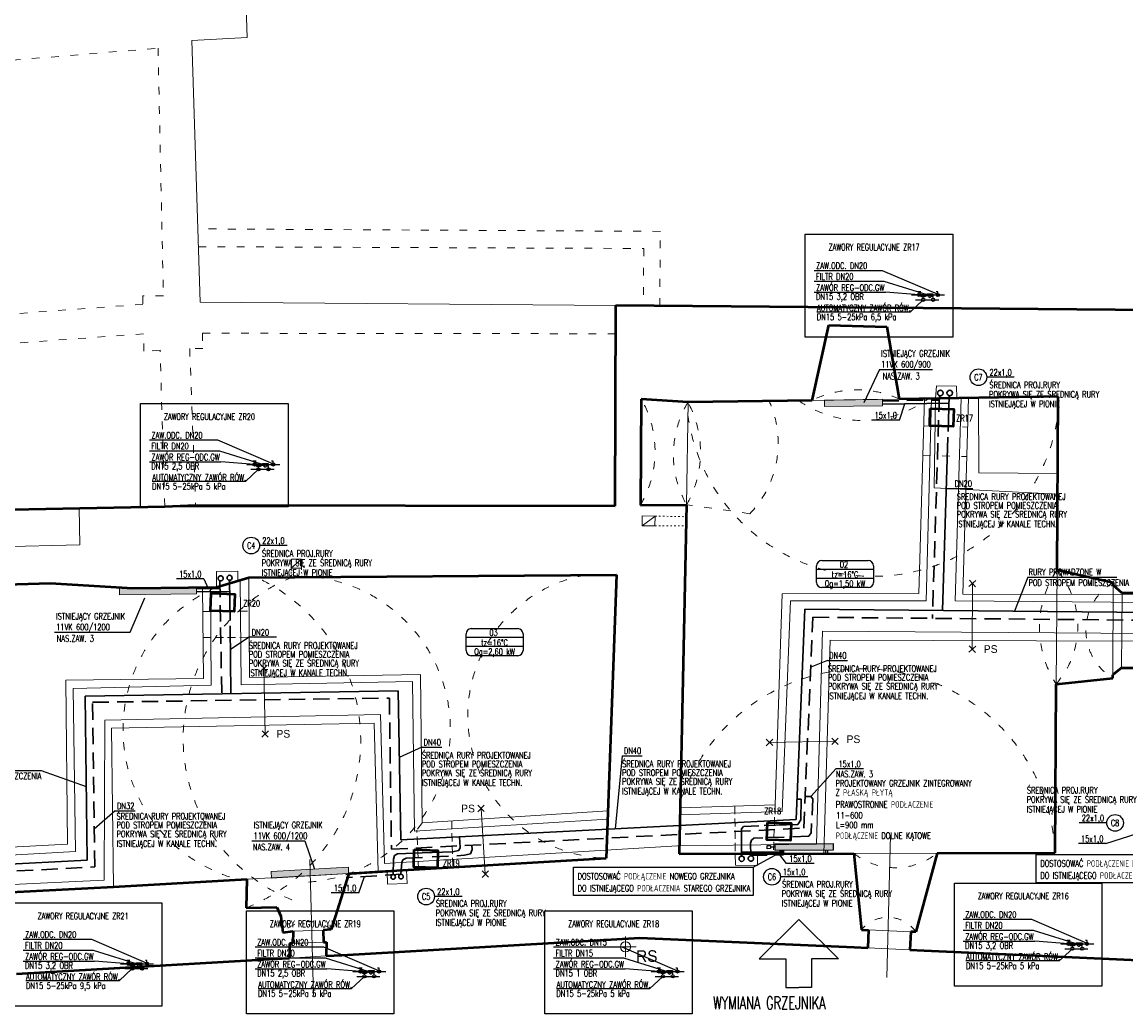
# Model space of a CAD drawing. Header units: millimetres. Extents: x -127811 to -59050, y -244477 to -114521.
# Tile 3 of 30: x -63372 to -61657, y -134073 to -132532. Entities that reach past the tile are written whole.
import ezdxf
from ezdxf.enums import TextEntityAlignment as Align

# ---------------------------------------------------------------- set-up
doc = ezdxf.new("R2010")
doc.units = ezdxf.units.MM
doc.header["$MEASUREMENT"] = 0
for name, pattern in [('ACAD_ISO02W100', [15, 12, -3]), ('KRESKOWA', [19.05, 12.7, -6.35]), ('XREF$0$ACAD_ISO03W100', [30, 12, -18]), ('XREF$0$KRESKOWA', [19.05, 12.7, -6.35])]:
    doc.linetypes.add(name, pattern=pattern)
for name, color, linetype, lineweight in [('grzejniki', 142, 'Continuous', 0), ('XREF$0$arch C', 8, 'Continuous', 13), ('XREF$0$arch kanaly co', 8, 'Continuous', 13), ('XREF$0$arch N', 8, 'XREF$0$ACAD_ISO03W100', 13), ('XREF$0$arch P', 8, 'Continuous', 50), ('XREF$0$opis', 8, 'Continuous', 0)]:
    doc.layers.add(name, color=color, linetype=linetype, lineweight=lineweight)
for name, color, linetype in [('TM_co ewen. zasilanie', 172, 'Continuous'), ('TM_co ewent powrot', 172, 'ACAD_ISO02W100'), ('TM_co odbiorniki', 7, 'Continuous'), ('TM_co odnosniki', 1, 'Continuous'), ('TM_co opis', 2, 'Continuous'), ('TM_co powrot', 240, 'ACAD_ISO02W100'), ('TM_co urzadzenia', 7, 'Continuous'), ('TM_co zasilanie', 240, 'Continuous'), ('TM_odnosniki', 1, 'Continuous'), ('TM_opis', 2, 'Continuous'), ('XREF', 8, 'Continuous')]:
    doc.layers.add(name, color=color, linetype=linetype)
doc.styles.add('TM', font='romans.shx', dxfattribs={"width": 0.65})
doc.styles.add('XREF$0$Standard', font='txt')

# ---------------------------------------------------------------- blocks, each defined once
blk = doc.blocks.new('XREF')
at = {"layer": 'XREF$0$arch C'}
for p, q in [((-63022.3, -132556.1), (-63027.5, -132425.1)), ((-63108.5, -132560.9), (-63022.3, -132556.1)), ((-63095.7, -132967.5), (-63108.5, -132560.9)), ((-62449.7, -132972.8), (-63095.7, -132967.5)), ((-61952.4, -133117), (-61951.3, -133097.3)), ((-61951.3, -133097.3), (-61919.8, -133098.1)), ((-61919.8, -133098.1), (-61919.5, -133116.5)), ((-62339.5, -133282.2), (-62337.3, -133123)), ((-62144.4, -133120), (-62009.3, -133117.9)), ((-63282.5, -133344.6), (-63283.8, -133287.3)), ((-62408.4, -133314.9), (-62408.4, -133299.3)), ((-62408.4, -133299.3), (-62388.4, -133299.8)), ((-62388.4, -133299.8), (-62408.4, -133314.9)), ((-62388.7, -133314.9), (-62388.4, -133299.8)), ((-62388.7, -133314.9), (-62408.4, -133314.9)), ((-63443.7, -133348.3), (-63282.5, -133344.6)), ((-62953.9, -133380.6), (-62953.8, -133366.6)), ((-62953.9, -133380.6), (-62937.9, -133366.8)), ((-62953.8, -133366.6), (-62937.9, -133366.8)), ((-62937.9, -133366.8), (-62937.8, -133380.7)), ((-63070, -133410.3), (-63069.9, -133386.1)), ((-63069.9, -133386.1), (-63037.1, -133385.6)), ((-63037.1, -133385.6), (-63037.1, -133400.3)), ((-62937.8, -133380.7), (-62953.9, -133380.6)), ((-61765.1, -133560.8), (-61763.8, -133383.3)), ((-61677, -133551.6), (-61676.5, -133403)), ((-61662.5, -133419.8), (-61663.7, -133535.8)), ((-62022.4, -133795.8), (-62028.5, -134016.7)), ((-62263.8, -133824.5), (-62263.3, -133842.4)), ((-62229.2, -133842.9), (-62229.3, -133824.4)), ((-62079.5, -133823.9), (-61949.9, -133823.5)), ((-62925.2, -133833.6), (-62919.1, -134044.6)), ((-62773.7, -133870.5), (-62774.9, -133849.8)), ((-62263.3, -133842.4), (-62229.2, -133842.9)), ((-63023.1, -133864), (-62864.5, -133855)), ((-62805, -133851.6), (-62804.2, -133871.7)), ((-62804.2, -133871.7), (-62773.7, -133870.5)), ((-62951.1, -133944.6), (-62904.4, -133943.3)), ((-61991.1, -133945.7), (-62056.8, -133942.9)), ((-62951.5, -133963.8), (-62903.8, -133962)), ((-62450.5, -133969.2), (-62418.1, -133969.2)), ((-62434.3, -133953), (-62434.3, -133985.3)), ((-62956.4, -133986.6), (-62899.8, -133983.3)), ((-62434.3, -133972.6), (-62434.3, -133985.3)), ((-62058, -133970.9), (-61992.3, -133973.8))]:
    blk.add_line(p, q, dxfattribs=at)
blk.add_circle((-62434.3, -133969.2), 7.94, dxfattribs=at)
at = {"layer": 'XREF$0$arch kanaly co'}
for p, q in [((-61978.5, -133419.9), (-61969.6, -133117.3)), ((-61958.8, -133117.1), (-61967.4, -133431.3)), ((-61952.4, -133117), (-61954.5, -133255.8)), ((-61912.7, -133116.4), (-61922.1, -133431.5)), ((-61910, -133421.2), (-61901.3, -133116.2)), ((-61885.6, -133116), (-61885.1, -133232.7)), ((-61885.1, -133232.7), (-61762.8, -133233.5)), ((-61954.5, -133255.8), (-61763, -133265.7)), ((-63031.7, -133561.9), (-63033.1, -133399)), ((-63020.1, -133395.1), (-63019, -133550.8)), ((-61900.6, -133409.2), (-61890.1, -133399.8)), ((-61900, -133399.2), (-61890.6, -133409.7)), ((-63090.5, -133552.1), (-63092.1, -133410.6)), ((-63079.5, -133410.4), (-63078.6, -133562.6)), ((-62202, -133748.7), (-62190.8, -133420.6)), ((-62190.8, -133420.6), (-61978.5, -133419.9)), ((-61895.3, -133404.5), (-61895.5, -133506.7)), ((-62177.9, -133431.3), (-62191, -133759)), ((-61967.4, -133431.3), (-62177.9, -133431.3)), ((-61922.1, -133431.5), (-61569.9, -133434.8)), ((-61555.9, -133421.7), (-61910, -133421.2)), ((-62128.3, -133478.8), (-62137.7, -133809.4)), ((-61623.6, -133482.4), (-62128.3, -133478.8)), ((-62116.1, -133492.6), (-62126.3, -133824.1)), ((-61635.7, -133494), (-62116.1, -133492.6)), ((-61900.7, -133511.4), (-61890.2, -133502)), ((-61900.2, -133501.5), (-61890.7, -133512)), ((-63001.5, -133541.1), (-62991.2, -133531.4)), ((-63001.2, -133531.1), (-62991.5, -133541.4)), ((-62996.4, -133536.2), (-62994.5, -133638.5)), ((-63304.5, -133555), (-63090.5, -133552.1)), ((-63301.9, -133809.8), (-63304.5, -133555)), ((-62765.6, -133557), (-63031.7, -133561.9)), ((-63019, -133550.8), (-62753, -133545.9)), ((-62762.3, -133789.2), (-62765.6, -133557)), ((-62753, -133545.9), (-62750.3, -133776.7)), ((-63078.6, -133562.6), (-63292.7, -133567.9)), ((-63292.7, -133567.9), (-63289.1, -133821.1)), ((-62815.2, -133608.2), (-63243.7, -133616.8)), ((-62809.1, -133839.5), (-62815.2, -133608.2)), ((-63243.7, -133616.8), (-63244.7, -133865.5)), ((-62825, -133621.7), (-63233.2, -133629.5)), ((-62818.7, -133852.4), (-62825, -133621.7)), ((-63233.2, -133629.5), (-63230.1, -133875.7)), ((-62999.6, -133643.3), (-62989.3, -133633.6)), ((-62999.3, -133633.3), (-62989.6, -133643.6)), ((-62215.7, -133646.6), (-62205.6, -133656.5)), ((-62215.6, -133656.6), (-62205.7, -133646.5)), ((-62210.7, -133651.6), (-62108.7, -133649.8)), ((-62113.8, -133644.9), (-62103.7, -133654.8)), ((-62113.7, -133654.9), (-62103.8, -133644.8)), ((-62750.3, -133776.7), (-62461.9, -133757.8)), ((-62664, -133749.2), (-62653.9, -133759)), ((-62663.9, -133759.2), (-62654, -133749)), ((-62659, -133754.1), (-62652.3, -133856.1)), ((-62191, -133759), (-62351.2, -133764)), ((-62349.6, -133753), (-62202, -133748.7)), ((-62462.4, -133770.9), (-62762.3, -133789.2)), ((-63763.8, -133833), (-63301.9, -133809.8)), ((-62353.7, -133812.1), (-62809.1, -133839.5)), ((-62137.7, -133809.4), (-62353.7, -133812.1)), ((-63289.1, -133821.1), (-63774.9, -133848)), ((-63244.7, -133865.5), (-63823.1, -133892.8)), ((-62657.3, -133851.2), (-62647.2, -133861.1)), ((-62657.2, -133861.2), (-62647.3, -133851.1))]:
    blk.add_line(p, q, dxfattribs=at)
at = {"layer": 'XREF$0$arch kanaly co', "linetype": 'XREF$0$ACAD_ISO03W100'}
for p, q in [((-61970.8, -133159.5), (-61902.5, -133161.4)), ((-61972.2, -133205.4), (-61903.9, -133207.4))]:
    blk.add_line(p, q, dxfattribs=at)
at = {"layer": 'XREF$0$arch kanaly co', "linetype": 'XREF$0$KRESKOWA'}
for p, q in [((-63091.7, -133448), (-63019.7, -133447.5)), ((-63091.2, -133488.7), (-63019.4, -133488.1)), ((-62264.5, -133750.5), (-62263.7, -133824.5)), ((-62202, -133748.7), (-62204.6, -133824.3)), ((-62704.6, -133773.7), (-62702.7, -133845.6)), ((-62756, -133848.7), (-62758.8, -133787.8))]:
    blk.add_line(p, q, dxfattribs=at)
at = {"layer": 'XREF$0$arch N', "linetype": 'XREF$0$ACAD_ISO03W100'}
for p, q in [((-63506.5, -132601.2), (-63161, -132572.8)), ((-63161, -132572.8), (-63152.7, -132957.8)), ((-62380.3, -132857.4), (-63099.3, -132853.5)), ((-62381.3, -132973.4), (-62380.3, -132857.4)), ((-63098.4, -132881.2), (-62406, -132884)), ((-62406, -132884), (-62406.8, -132973.2)), ((-63152.7, -132957.8), (-63184.5, -132957.8)), ((-63184.5, -132957.8), (-63184.5, -132970.8)), ((-63184.5, -132970.8), (-63501.2, -132993.9)), ((-63183.5, -133016.6), (-63498.9, -133039.4)), ((-63182.8, -133043.4), (-63183.5, -133016.6)), ((-62449.8, -133016.5), (-63092.1, -133015.7)), ((-63092.1, -133015.7), (-63091.2, -133039.6)), ((-63157.9, -133042.2), (-63182.8, -133043.4)), ((-63150.3, -133284.7), (-63157.9, -133042.2)), ((-63091.2, -133039.6), (-63111.8, -133039.6)), ((-63111.8, -133039.6), (-63102.5, -133282.6)), ((-62241.1, -133296.1), (-62339.5, -133282.2)), ((-62750.3, -133776.7), (-62758.8, -133787.8))]:
    blk.add_line(p, q, dxfattribs=at)
at = {"layer": 'XREF$0$arch N', "linetype": 'XREF$0$ACAD_ISO03W100', "ltscale": 0.2}
for p, q in [((-62388.4, -133299.8), (-62339.9, -133300.8)), ((-62388.7, -133314.9), (-62340.2, -133314.9)), ((-62953.9, -133380.6), (-62954, -133394.6)), ((-62937.8, -133380.7), (-62937.7, -133394.5))]:
    blk.add_line(p, q, dxfattribs=at)
at = {"layer": 'XREF$0$arch N', "linetype": 'XREF$0$ACAD_ISO03W100'}
for centre, radius, start, end in [((-62074.7, -133259.9), 156.3, 65.279, 116.4851), ((-62553.7, -133199.2), 165.2, 329.5648, 29.4467), ((-62202.4, -133204.4), 157.6, 148.8964, 209.5679), ((-62482.3, -133200.6), 164.5, 330.2793, 28.185), ((-62355.9, -133186.3), 158.8, 316.2617, 24.2581), ((-62066.7, -132978.3), 173, 235.164, 306.6002), ((-62050, -133103.1), 290.3, 187.8507, 352.4618), ((-61629.4, -133473), 161.6, 146.288, 212.9019), ((-61867.2, -133471.3), 135.7, 318.7606, 40.4293), ((-62851.5, -133645.6), 270.4, 111.8372, 249.9172), ((-63124.9, -133648.3), 278.9, 291.2501, 65.2609), ((-62944.8, -133631.1), 238.1, 274.2374, 83.8848), ((-62457.7, -133609.8), 221.8, 100.0914, 268.184), ((-61632.4, -133477.4), 86.5, 120.6221, 239.0245), ((-62974.4, -133631.6), 241, 113.3823, 255.2665), ((-62065, -133835.6), 298.3, 2.4382, 162.5091), ((-62015, -133742.2), 104.1, 231.7039, 308.6722), ((-62926.9, -133985.8), 55.9, 51.1144, 135.6446), ((-62026.7, -133976.6), 53.3, 35.0046, 140.2101)]:
    blk.add_arc(centre, radius, start, end, dxfattribs=at)
at = {"layer": 'XREF$0$arch P'}
for p, q in [((-62450.3, -133283.8), (-62449.7, -132972.8)), ((-61309.5, -132982.2), (-62449.7, -132972.8)), ((-62144.4, -133120), (-62118.3, -133003.3)), ((-62118.3, -133003.3), (-62028.3, -133005.5)), ((-62028.3, -133005.5), (-62009.3, -133117.9)), ((-62409.9, -133118), (-62411.3, -133282.9)), ((-62337.3, -133123), (-62409.9, -133118)), ((-62144.4, -133120), (-62337.3, -133123)), ((-61761.9, -133114.1), (-62009.3, -133117.9)), ((-61763.8, -133383.3), (-61761.9, -133114.1)), ((-63150.3, -133284.7), (-63102.5, -133282.6)), ((-63102.5, -133282.6), (-62450.3, -133283.8)), ((-62411.3, -133282.9), (-62339.5, -133282.2)), ((-62339.5, -133282.2), (-62351.1, -133824.8)), ((-63564.4, -133293), (-63150.3, -133284.7)), ((-61763.8, -133383.3), (-61676.5, -133403)), ((-63070, -133410.3), (-63020.1, -133395.1)), ((-63020.1, -133395.1), (-62448.2, -133391)), ((-62448.2, -133391), (-62464.7, -133831.5)), ((-61676.5, -133403), (-61676.5, -133406.9)), ((-63416.9, -133406.6), (-63328.6, -133404.3)), ((-63328.6, -133404.3), (-63200.2, -133411.8)), ((-63200.2, -133411.8), (-63070, -133410.3)), ((-61662.5, -133419.8), (-61676.5, -133406.9)), ((-61636.2, -133419.6), (-61662.5, -133419.8)), ((-61663.7, -133535.8), (-61676.9, -133546.5)), ((-61663.7, -133535.8), (-61635.4, -133535.6)), ((-61765.1, -133560.8), (-61677, -133551.6)), ((-61677, -133551.6), (-61676.9, -133546.5)), ((-61766.9, -133822.9), (-61765.1, -133560.8)), ((-62816.2, -133852.3), (-62464.7, -133831.5)), ((-62351.1, -133824.8), (-62079.5, -133823.9)), ((-62079.5, -133823.9), (-62067.6, -133942.5)), ((-61949.9, -133823.5), (-61983, -133946)), ((-61949.9, -133823.5), (-61766.9, -133822.9)), ((-63230.1, -133875.7), (-63023.1, -133864)), ((-63023.1, -133864), (-63023.8, -133908.3)), ((-62864.5, -133855), (-62891.8, -133942.3)), ((-62864.5, -133855), (-62816.2, -133852.3)), ((-63390, -133884.4), (-63230.1, -133875.7)), ((-63023.8, -133908.3), (-62976.1, -133907.3)), ((-62976.1, -133907.3), (-62970.3, -133921.5)), ((-62970.3, -133921.5), (-62966.9, -133946.7)), ((-62966.9, -133946.7), (-62951.1, -133944.6)), ((-62951.1, -133944.6), (-62951.5, -133963.8)), ((-62891.8, -133942.3), (-62904.4, -133943.3)), ((-62904.4, -133943.3), (-62903.8, -133961.7)), ((-62067.6, -133942.5), (-62056.8, -133943)), ((-62056.8, -133942.9), (-62058, -133970.9)), ((-61991.1, -133945.7), (-61992.3, -133973.8)), ((-61983, -133946), (-61991.1, -133945.7)), ((-62951.5, -133963.8), (-62956.7, -133963.9)), ((-62956.7, -133963.9), (-62956.4, -133986.6)), ((-62903.8, -133961.7), (-62899.3, -133961.7)), ((-62899.3, -133961.7), (-62899.8, -133983.3)), ((-62875.3, -133981.9), (-62412, -133955.1)), ((-62412, -133955.1), (-62078.9, -133969.9)), ((-62078.9, -133969.9), (-62058, -133970.9)), ((-62979.3, -133987.9), (-62956.4, -133986.6)), ((-62899.8, -133983.3), (-62875.3, -133981.9)), ((-61992.3, -133973.8), (-61970.3, -133974.8)), ((-61970.3, -133974.8), (-60660.1, -134033.1)), ((-63381.2, -134011.1), (-62979.3, -133987.9))]:
    blk.add_line(p, q, dxfattribs=at)
at = {"layer": 'XREF$0$arch kanaly co', "char_height": 12, "attachment_point": 5, "style": 'XREF$0$Standard'}
for insert in [(-61866.9, -133506.5), (-62966.2, -133638.2), (-62080.2, -133646.6), (-62679.2, -133754.3)]:
    blk.add_mtext_dynamic_manual_height_columns('PS', width=71.788, gutter_width=12.5, heights=[0], dxfattribs=dict(at, insert=insert))
at = {"layer": 'XREF$0$opis', "insert": (-62401.4, -133983.6), "char_height": 18, "attachment_point": 5, "style": 'XREF$0$Standard'}
blk.add_mtext_dynamic_manual_height_columns('RS', width=71.788, gutter_width=12.5, heights=[0], dxfattribs=at)
blk = doc.blocks.new('A$C32620657')
at = {"layer": 'TM_odnosniki'}
for p, q in [((-12840.7, 45310.9), (-12840.7, 45363)), ((-12824.7, 45379), (-12679.7, 45379)), ((-12663.7, 45363), (-12663.7, 45310.9)), ((-12663.7, 45351), (-12840.7, 45351)), ((-12663.7, 45323), (-12840.7, 45323)), ((-12663.7, 45323), (-12840.7, 45323)), ((-12663.7, 45323), (-12840.7, 45323)), ((-12679.7, 45294.9), (-12824.7, 45294.9))]:
    blk.add_line(p, q, dxfattribs=at)
for centre, start, end in [((-12824.7, 45363), 90, 180), ((-12679.7, 45363), 360, 90), ((-12824.7, 45310.9), 180, 270), ((-12679.7, 45310.9), 270, 360)]:
    blk.add_arc(centre, 16, start, end, dxfattribs=at)
blk = doc.blocks.new('wymiana')
at = {"layer": 'TM_co odnosniki', "color": 160}
for points in [[(61.7, 105.8), (0, 44.7), (41.8, 44.7), (41.8, 0), (61.7, 0)], [(61.7, 105.8), (123.5, 44.7), (81.7, 44.7), (81.7, 0), (61.7, 0)]]:
    blk.add_lwpolyline(points, dxfattribs=at)

msp = doc.modelspace()

# ---------------------------------------------------------------- hatches: boundary and pattern name
at = {"layer": 'grzejniki'}
h = msp.add_hatch(color=256, dxfattribs=at)
h.dxf.hatch_style = 1
h.paths.add_polyline_path([(-62125.2, -133119.7), (-62035.2, -133118.3), (-62035, -133128.3), (-62125, -133129.7)])
h = msp.add_hatch(color=256, dxfattribs=at)
h.dxf.hatch_style = 1
h.paths.add_polyline_path([(-62125.2, -133119.7), (-62035.2, -133118.3), (-62035, -133128.3), (-62125, -133129.7)])
h = msp.add_hatch(color=256, dxfattribs=at)
h.dxf.hatch_style = 1
h.paths.add_polyline_path([(-63221.1, -133412), (-63101.2, -133410.7), (-63101, -133420.7), (-63221, -133422)])
h = msp.add_hatch(color=256, dxfattribs=at)
h.dxf.hatch_style = 1
h.paths.add_polyline_path([(-63221.1, -133412), (-63101.2, -133410.7), (-63101, -133420.7), (-63221, -133422)])
h = msp.add_hatch(color=256, dxfattribs=at)
h.dxf.hatch_style = 1
h.paths.add_polyline_path([(-62985, -133852.2), (-62865.2, -133845.4), (-62864.7, -133855.4), (-62984.5, -133862.2)])
h = msp.add_hatch(color=256, dxfattribs=at)
h.dxf.hatch_style = 1
h.paths.add_polyline_path([(-62985, -133852.2), (-62865.2, -133845.4), (-62864.7, -133855.4), (-62984.5, -133862.2)])
at = {"layer": 'TM_co urzadzenia'}
for points in [[(-62151.8, -133819.1), (-62201.8, -133819.3), (-62201.8, -133808.9), (-62151.8, -133808.7)], [(-62111.8, -133819), (-62161.8, -133819.2), (-62161.8, -133808.8), (-62111.8, -133808.6)], [(-62111.8, -133819), (-62161.8, -133819.2), (-62161.8, -133808.8), (-62111.8, -133808.6)]]:
    msp.add_hatch(color=256, dxfattribs=at).paths.add_polyline_path(points)

# ---------------------------------------------------------------- linework, layer by layer
at = {"layer": 'grzejniki'}
for points in [[(-62125.2, -133119.7), (-62035.2, -133118.3), (-62035, -133128.3), (-62125, -133129.7)], [(-62125.2, -133119.7), (-62035.2, -133118.3), (-62035, -133128.3), (-62125, -133129.7)], [(-63221.1, -133412), (-63101.2, -133410.7), (-63101, -133420.7), (-63221, -133422)], [(-63221.1, -133412), (-63101.2, -133410.7), (-63101, -133420.7), (-63221, -133422)], [(-62985, -133852.2), (-62865.2, -133845.4), (-62864.7, -133855.4), (-62984.5, -133862.2)], [(-62985, -133852.2), (-62865.2, -133845.4), (-62864.7, -133855.4), (-62984.5, -133862.2)]]:
    msp.add_lwpolyline(points, close=True, dxfattribs=at)
at = {"layer": 'TM_co ewen. zasilanie', "lineweight": 30, "ltscale": 3}
for centre, radius in [((-61930.5, -133108.5), 4.28), ((-63049.7, -133395.7), 3.88), ((-62253.9, -133832.3), 4.14), ((-62795.6, -133860.5), 3.55)]:
    msp.add_circle(centre, radius, dxfattribs=at)
at = {"layer": 'TM_co ewent powrot', "lineweight": 30, "ltscale": 3}
for centre, radius in [((-61945.1, -133108.6), 4.28), ((-63063.6, -133396.6), 3.88), ((-62239.5, -133831.9), 4.14), ((-62239.5, -133831.9), 4.14), ((-62783.4, -133860), 3.55)]:
    msp.add_circle(centre, radius, dxfattribs=at)
at = {"layer": 'TM_co odbiorniki', "ltscale": 10}
for points in [[(-61948.9, -132951.2), (-61951.4, -132951.2)], [(-61948.9, -132953.7), (-61948.9, -132951.2)], [(-61956.4, -132958.7), (-61958.9, -132958.7)], [(-61956.4, -132961.2), (-61956.4, -132958.7)], [(-62981.9, -133214.6), (-62984.4, -133214.6)], [(-62981.9, -133217.1), (-62981.9, -133214.6)], [(-62989.4, -133222.1), (-62991.9, -133222.1)], [(-62989.4, -133224.6), (-62989.4, -133222.1)], [(-61724.6, -133967), (-61727.1, -133967)], [(-61724.6, -133969.5), (-61724.6, -133967)], [(-61717.1, -133959.5), (-61719.6, -133959.5)], [(-61717.1, -133962), (-61717.1, -133959.5)], [(-63185.7, -133998), (-63188.2, -133998)], [(-63185.7, -134000.5), (-63185.7, -133998)], [(-63178.2, -133990.5), (-63180.7, -133990.5)], [(-63178.2, -133993), (-63178.2, -133990.5)], [(-62817.4, -134002.5), (-62819.9, -134002.5)], [(-62817.4, -134005), (-62817.4, -134002.5)], [(-62353.6, -134002.5), (-62356.1, -134002.5)], [(-62353.6, -134005), (-62353.6, -134002.5)], [(-62824.9, -134010), (-62827.4, -134010)], [(-62824.9, -134012.5), (-62824.9, -134010)], [(-62361.1, -134010), (-62363.6, -134010)], [(-62361.1, -134012.5), (-62361.1, -134010)]]:
    msp.add_lwpolyline(points, dxfattribs=at)
for centre in [(-61948.9, -132956.2), (-61956.4, -132963.7), (-62989.4, -133227.1), (-62981.9, -133219.6), (-61724.6, -133972), (-61717.1, -133964.5), (-63185.7, -134003), (-63178.2, -133995.5), (-62824.9, -134015), (-62817.4, -134007.5), (-62361.1, -134015), (-62353.6, -134007.5)]:
    msp.add_ellipse(centre, major_axis=(2.5, 0), ratio=1, dxfattribs=at)
at = {"layer": 'TM_co odnosniki'}
for p, q in [((-62141.4, -132918), (-62035.3, -132918)), ((-62035.3, -132918), (-61946.4, -132956.2)), ((-62141.4, -132934.8), (-62032.7, -132934.8)), ((-62032.7, -132934.8), (-61959.6, -132957.7)), ((-62141.4, -132952), (-62030.3, -132952)), ((-61978, -132956.2), (-62030.3, -132952)), ((-61962.7, -132956.2), (-61989.8, -132956.2)), ((-61992.2, -132982.8), (-61971.7, -132963.7)), ((-61992.2, -132982.8), (-62137.2, -132982.8)), ((-62039.8, -133071.8), (-62063.8, -133123.7)), ((-62039.8, -133071.8), (-61957.4, -133071.8)), ((-61830.2, -133084.1), (-61873, -133084.1)), ((-62008.7, -133150.6), (-62000.4, -133125.3)), ((-62008.7, -133150.6), (-62051.5, -133150.6)), ((-63174.4, -133181.4), (-63068.3, -133181.4)), ((-63068.3, -133181.4), (-62979.4, -133219.6)), ((-63174.4, -133198.2), (-63065.7, -133198.2)), ((-63065.7, -133198.2), (-62992.6, -133221.1)), ((-63174.4, -133215.4), (-63063.3, -133215.4)), ((-63011, -133219.6), (-63063.3, -133215.4)), ((-63025.2, -133246.2), (-63004.7, -133227.1)), ((-62995.7, -133219.6), (-63022.8, -133219.6)), ((-63025.2, -133246.2), (-63170.2, -133246.2)), ((-61935.7, -133256.7), (-61894.6, -133257.1, -10.1)), ((-62960.3, -133345.6), (-63003.1, -133345.6)), ((-63089.6, -133397.5), (-63132.4, -133397.5)), ((-63089.6, -133397.5), (-63082.9, -133412.4)), ((-61808.9, -133394.6), (-61829.8, -133447.7)), ((-61808.9, -133394.6), (-61670.9, -133394.6)), ((-63204.4, -133480.1), (-63181.6, -133426.6)), ((-63322, -133480.1), (-63239.6, -133480.1)), ((-63239.6, -133480.1), (-63204.4, -133480.1)), ((-63019.4, -133488.1), (-63048.5, -133506.9)), ((-62976.6, -133488.1), (-63019.4, -133488.1)), ((-62120.6, -133524.2), (-62146.6, -133534.5)), ((-62120.6, -133524.2), (-62089.5, -133524.2, -10.1)), ((-62750.9, -133658.9), (-62786, -133674.9)), ((-62750.9, -133658.9), (-62719.9, -133658.9, -10.1)), ((-62439.7, -133672.3), (-62450.5, -133785.7)), ((-62439.7, -133672.3), (-62408.7, -133672.3, -10.1)), ((-63499.5, -133695), (-63342.6, -133695)), ((-63342.6, -133695), (-63272.5, -133720)), ((-62107.6, -133692.6), (-62146.5, -133735.5)), ((-62064.8, -133692.6), (-62107.6, -133692.6)), ((-63227.4, -133758), (-63260, -133786.3)), ((-63227.4, -133758), (-63196.3, -133758, -10.1)), ((-61686.6, -133776.6), (-61729.5, -133776.6)), ((-61687.7, -133808.8), (-61639.4, -133793)), ((-63015.2, -133804.6), (-62932.8, -133804.6)), ((-62932.8, -133804.6), (-62917.8, -133848.4)), ((-61687.7, -133808.8), (-61730.6, -133808.8)), ((-62184, -133839.7), (-62194.4, -133826.3)), ((-62141.1, -133839.7), (-62184, -133839.7)), ((-62848.8, -133885.4), (-62840.2, -133859.8)), ((-62150.9, -133860.3), (-62193.8, -133860.3)), ((-62848.8, -133885.4), (-62891.7, -133885.4)), ((-62688.5, -133891), (-62731.3, -133891)), ((-61909.5, -133926.2), (-61803.5, -133926.2)), ((-61803.5, -133926.2), (-61714.6, -133964.5)), ((-61909.5, -133943.1), (-61800.8, -133943.1)), ((-61800.8, -133943.1), (-61727.8, -133966)), ((-63370.6, -133957.3), (-63264.6, -133957.3)), ((-63264.6, -133957.3), (-63175.7, -133995.5)), ((-63009.8, -133969.3), (-62903.8, -133969.3)), ((-62903.8, -133969.3), (-62814.9, -134007.5)), ((-62546.1, -133969.3), (-62440, -133969.3)), ((-62440, -133969.3), (-62351.1, -134007.5)), ((-61909.5, -133960.3), (-61798.4, -133960.3)), ((-61746.1, -133964.5), (-61798.4, -133960.3)), ((-61730.8, -133964.5), (-61758, -133964.5)), ((-63370.6, -133974.1), (-63262, -133974.1)), ((-63262, -133974.1), (-63188.9, -133997)), ((-63009.8, -133986.1), (-62901.1, -133986.1)), ((-62901.1, -133986.1), (-62828.1, -134009)), ((-62546.1, -133986.1), (-62437.4, -133986.1)), ((-62437.4, -133986.1), (-62364.3, -134009)), ((-61760.3, -133991.1), (-61739.9, -133972)), ((-63370.6, -133991.4), (-63259.6, -133991.4)), ((-63207.2, -133995.5), (-63259.6, -133991.4)), ((-63221.5, -134022.1), (-63201, -134003)), ((-63192, -133995.5), (-63219.1, -133995.5)), ((-63009.8, -134003.4), (-62898.7, -134003.4)), ((-62846.4, -134007.5), (-62898.7, -134003.4)), ((-62546.1, -134003.4), (-62435, -134003.4)), ((-62382.6, -134007.5), (-62435, -134003.4)), ((-61760.3, -133991.1), (-61905.3, -133991.1)), ((-62860.6, -134034.2), (-62840.2, -134015)), ((-62831.1, -134007.5), (-62858.3, -134007.5)), ((-62396.9, -134034.2), (-62376.4, -134015)), ((-62367.4, -134007.5), (-62394.5, -134007.5)), ((-63221.5, -134022.1), (-63366.4, -134022.1)), ((-62860.6, -134034.2), (-63005.6, -134034.2)), ((-62396.9, -134034.2), (-62541.9, -134034.2))]:
    msp.add_line(p, q, dxfattribs=at)
for points in [[(-62155.2, -132861.7), (-61925.9, -132861.7), (-61925.9, -133022), (-62155.2, -133022)], [(-63188.2, -133125.1), (-62958.9, -133125.1), (-62958.9, -133285.4), (-63188.2, -133285.4)], [(-61923.3, -133870), (-61694, -133870), (-61694, -134030.3), (-61923.3, -134030.3)], [(-63384.4, -133901), (-63155.2, -133901), (-63155.2, -134061.4), (-63384.4, -134061.4)], [(-63023.6, -133913), (-62794.3, -133913), (-62794.3, -134073.4), (-63023.6, -134073.4)], [(-62559.8, -133913), (-62330.6, -133913), (-62330.6, -134073.4), (-62559.8, -134073.4)]]:
    msp.add_lwpolyline(points, close=True, dxfattribs=at)
for centre in [(-61886, -133084.1), (-63016.1, -133345.6), (-61673.6, -133776.6), (-62206.8, -133860.3), (-62744.3, -133891)]:
    msp.add_circle(centre, 13, dxfattribs=at)
at = {"layer": 'TM_co opis', "color": 1}
msp.add_line((-62236.2, -133845.4), (-62197.2, -133824.3), dxfattribs=at)
for points in [[(-61796.2, -133825.5), (-61517, -133825.5), (-61517, -133869.5), (-61796.2, -133869.5)], [(-62515.4, -133845.4), (-62236.2, -133845.4), (-62236.2, -133889.3), (-62515.4, -133889.3)]]:
    msp.add_lwpolyline(points, close=True, dxfattribs=at)
at = {"layer": 'TM_co powrot', "ltscale": 3}
for p, q in [((-61983.6, -132963.7), (-61943.7, -132963.7)), ((-63016.6, -133227.1), (-62976.7, -133227.1)), ((-61751.7, -133972), (-61711.8, -133972)), ((-63212.8, -134003), (-63173, -134003)), ((-62852, -134015), (-62812.1, -134015)), ((-62388.3, -134015), (-62348.4, -134015))]:
    msp.add_line(p, q, dxfattribs=at)
at = {"layer": 'TM_co powrot', "linetype": 'KRESKOWA', "lineweight": 30, "ltscale": 2}
for p, q in [((-61946.6, -133112.6), (-61948.6, -133177.8)), ((-61948.9, -133186.4), (-61957.4, -133458.7)), ((-63064.9, -133400.2), (-63063.9, -133464.1)), ((-62157.3, -133784.5), (-62143.3, -133457)), ((-62157.3, -133784.5), (-62143.3, -133457)), ((-62143.3, -133457), (-61602.8, -133461.8)), ((-63063.7, -133472.7), (-63061.8, -133586.3)), ((-63262.6, -133589.2), (-62801.4, -133582.5)), ((-63259.2, -133844.9), (-63262.6, -133589.2)), ((-62801.4, -133582.5), (-62798.2, -133817.6)), ((-62155.2, -133735.3), (-62146.5, -133735.5)), ((-62146.5, -133735.5), (-62143.2, -133739.2)), ((-62143.2, -133739.2), (-62146, -133791.8)), ((-62798.2, -133817.6), (-62157.3, -133784.5)), ((-62798.2, -133817.6), (-62157.3, -133784.5)), ((-62149.7, -133797.2), (-62212.6, -133799.4)), ((-62146, -133791.8), (-62149.7, -133797.2)), ((-62673, -133817.8), (-62673.3, -133811.2)), ((-62238.8, -133803.5), (-62240.3, -133808)), ((-62240.3, -133808), (-62239.6, -133827.7)), ((-62240.3, -133808), (-62239.6, -133827.7)), ((-62234.9, -133800.2), (-62238.8, -133803.5)), ((-62221.1, -133799.8), (-62234.9, -133800.2)), ((-62780.4, -133834.1), (-62775.4, -133831.6)), ((-62775.4, -133831.6), (-62743.3, -133829.9)), ((-62734.7, -133829.5), (-62684.7, -133826.9)), ((-62684.7, -133826.9), (-62675.3, -133824.8)), ((-62675.3, -133824.8), (-62673, -133817.8)), ((-63798.8, -133873.3), (-63259.2, -133844.9)), ((-62783.4, -133856.4), (-62782.2, -133837.9)), ((-62782.2, -133837.9), (-62780.4, -133834.1))]:
    msp.add_line(p, q, dxfattribs=at)
for points in [[(-62035.1, -133120.9), (-61946.8, -133119.5)], [(-62239.7, -133826.7), (-62189.1, -133826.3), (-62189.1, -133819.3)], [(-62782.7, -133856.3), (-62868.7, -133861.6)]]:
    msp.add_lwpolyline(points, dxfattribs=at)
at = {"layer": 'TM_co urzadzenia'}
for p, q in [((-61965.6, -132957.7), (-61965.6, -132954.7)), ((-61965.6, -132954.7), (-61956.6, -132954.7)), ((-61962.6, -132957.7), (-61965.6, -132957.7)), ((-61963.4, -132959.2), (-61962.6, -132957.7)), ((-61959.6, -132957.7), (-61961.1, -132960.7)), ((-61956.6, -132957.7), (-61959.6, -132957.7)), ((-61956.6, -132954.7), (-61956.6, -132957.7)), ((-61961.1, -132960.7), (-61963.4, -132959.2)), ((-62998.6, -133221.1), (-62998.6, -133218.1)), ((-62998.6, -133218.1), (-62989.6, -133218.1)), ((-62995.6, -133221.1), (-62998.6, -133221.1)), ((-62996.4, -133222.6), (-62995.6, -133221.1)), ((-62994.1, -133224.1), (-62996.4, -133222.6)), ((-62992.6, -133221.1), (-62994.1, -133224.1)), ((-62989.6, -133221.1), (-62992.6, -133221.1)), ((-62989.6, -133218.1), (-62989.6, -133221.1)), ((-61733.8, -133966), (-61733.8, -133963)), ((-61733.8, -133963), (-61724.8, -133963)), ((-61730.8, -133966), (-61733.8, -133966)), ((-61731.5, -133967.5), (-61730.8, -133966)), ((-61729.3, -133969), (-61731.5, -133967.5)), ((-61727.8, -133966), (-61729.3, -133969)), ((-61724.8, -133966), (-61727.8, -133966)), ((-61724.8, -133963), (-61724.8, -133966)), ((-63194.9, -133997), (-63194.9, -133994)), ((-63194.9, -133994), (-63185.9, -133994)), ((-63191.9, -133997), (-63194.9, -133997)), ((-63192.7, -133998.5), (-63191.9, -133997)), ((-63190.4, -134000), (-63192.7, -133998.5)), ((-63188.9, -133997), (-63190.4, -134000)), ((-63185.9, -133997), (-63188.9, -133997)), ((-63185.9, -133994), (-63185.9, -133997)), ((-62834.1, -134009), (-62834.1, -134006)), ((-62834.1, -134006), (-62825.1, -134006)), ((-62831.1, -134009), (-62834.1, -134009)), ((-62831.8, -134010.5), (-62831.1, -134009)), ((-62829.6, -134012), (-62831.8, -134010.5)), ((-62828.1, -134009), (-62829.6, -134012)), ((-62825.1, -134009), (-62828.1, -134009)), ((-62825.1, -134006), (-62825.1, -134009)), ((-62370.3, -134009), (-62370.3, -134006)), ((-62370.3, -134006), (-62361.3, -134006)), ((-62367.3, -134009), (-62370.3, -134009)), ((-62368.1, -134010.5), (-62367.3, -134009)), ((-62365.8, -134012), (-62368.1, -134010.5)), ((-62364.3, -134009), (-62365.8, -134012)), ((-62361.3, -134009), (-62364.3, -134009)), ((-62361.3, -134006), (-62361.3, -134009))]:
    msp.add_line(p, q, dxfattribs=at)
at = {"layer": 'TM_co urzadzenia', "ltscale": 10}
for points in [[(-61975.5, -132951.2), (-61980.5, -132951.2)], [(-61978, -132953.7), (-61978, -132951.2)], [(-61966.7, -132957.4), (-61976.7, -132957.4), (-61974.2, -132958.7), (-61969.2, -132958.7), (-61966.7, -132957.4), (-61969.2, -132956.2), (-61974.2, -132956.2), (-61976.7, -132957.4)], [(-61971.7, -132961.2), (-61971.7, -132958.7)], [(-63008.5, -133214.6), (-63013.5, -133214.6)], [(-63011, -133217.1), (-63011, -133214.6)], [(-62999.7, -133220.8), (-63009.7, -133220.8), (-63007.2, -133222.1), (-63002.2, -133222.1), (-62999.7, -133220.8), (-63002.2, -133219.6), (-63007.2, -133219.6), (-63009.7, -133220.8)], [(-63004.7, -133224.6), (-63004.7, -133222.1)], [(-61743.6, -133959.5), (-61748.6, -133959.5)], [(-61746.1, -133962), (-61746.1, -133959.5)], [(-61734.9, -133965.7), (-61744.9, -133965.7), (-61742.4, -133967), (-61737.4, -133967), (-61734.9, -133965.7), (-61737.4, -133964.5), (-61742.4, -133964.5), (-61744.9, -133965.7)], [(-61739.9, -133969.5), (-61739.9, -133967)], [(-63204.7, -133990.5), (-63209.7, -133990.5)], [(-63207.2, -133993), (-63207.2, -133990.5)], [(-63196, -133996.7), (-63206, -133996.7), (-63203.5, -133998), (-63198.5, -133998), (-63196, -133996.7), (-63198.5, -133995.5), (-63203.5, -133995.5), (-63206, -133996.7)], [(-63201, -134000.5), (-63201, -133998)], [(-62843.9, -134002.5), (-62848.9, -134002.5)], [(-62846.4, -134005), (-62846.4, -134002.5)], [(-62380.1, -134002.5), (-62385.1, -134002.5)], [(-62382.6, -134005), (-62382.6, -134002.5)], [(-62835.2, -134008.8), (-62845.2, -134008.8), (-62842.7, -134010), (-62837.7, -134010), (-62835.2, -134008.8), (-62837.7, -134007.5), (-62842.7, -134007.5), (-62845.2, -134008.8)], [(-62840.2, -134012.5), (-62840.2, -134010)], [(-62371.4, -134008.8), (-62381.4, -134008.8), (-62378.9, -134010), (-62373.9, -134010), (-62371.4, -134008.8), (-62373.9, -134007.5), (-62378.9, -134007.5), (-62381.4, -134008.8)], [(-62376.4, -134012.5), (-62376.4, -134010)]]:
    msp.add_lwpolyline(points, dxfattribs=at)
at = {"layer": 'TM_co urzadzenia'}
for points in [[(-62209.3, -133816.6), (-62214.3, -133816.7), (-62214.3, -133811.7), (-62209.3, -133811.6), (-62209.3, -133816.6)], [(-62201.8, -133814.1), (-62209.3, -133814.1)], [(-62111.8, -133819), (-62201.8, -133819.3), (-62201.8, -133808.9), (-62111.8, -133808.6), (-62111.8, -133819)], [(-62193, -133819.3), (-62193, -133824.3), (-62190.5, -133824.3), (-62190.5, -133819.3)], [(-62120.5, -133819), (-62120.5, -133824), (-62123, -133824.1), (-62123, -133819.1)]]:
    msp.add_lwpolyline(points, dxfattribs=at)
at = {"layer": 'TM_co urzadzenia', "ltscale": 10}
for centre, major_axis in [((-61978, -132956.2), (0, -2.5)), ((-61971.7, -132963.7), (0, 2.5)), ((-63011, -133219.6), (0, -2.5)), ((-63004.7, -133227.1), (0, 2.5)), ((-61746.1, -133964.5), (0, -2.5)), ((-61739.9, -133972), (0, 2.5)), ((-63207.2, -133995.5), (0, -2.5)), ((-63201, -134003), (0, 2.5)), ((-62846.4, -134007.5), (0, -2.5)), ((-62840.2, -134015), (0, 2.5)), ((-62382.6, -134007.5), (0, -2.5)), ((-62376.4, -134015), (0, 2.5))]:
    msp.add_ellipse(centre, major_axis=major_axis, ratio=1, dxfattribs=at)
at = {"layer": 'TM_co zasilanie', "ltscale": 3}
for p, q in [((-61989.8, -132956.2), (-61938.5, -132956.2)), ((-63022.8, -133219.6), (-62971.5, -133219.6)), ((-61758, -133964.5), (-61706.6, -133964.5)), ((-63219.1, -133995.5), (-63167.8, -133995.5)), ((-62858.3, -134007.5), (-62806.9, -134007.5)), ((-62394.5, -134007.5), (-62343.2, -134007.5))]:
    msp.add_line(p, q, dxfattribs=at)
at = {"layer": 'TM_co zasilanie', "lineweight": 30}
for p, q in [((-61931.3, -133112.7), (-61933, -133168.5)), ((-61933.3, -133177.1), (-61941.6, -133446.7)), ((-63049, -133461.8), (-63049.7, -133399.5)), ((-63101.1, -133412.6), (-63064.7, -133412.2)), ((-63101.1, -133417.6), (-63049.5, -133417)), ((-62169, -133771.1), (-62155.8, -133444.7)), ((-62155.8, -133444.7), (-61589.2, -133449.9)), ((-63047.7, -133576), (-63048.9, -133470.4)), ((-63274.3, -133579.8), (-62787.9, -133571.5)), ((-62787.9, -133571.5), (-62783.7, -133802.9)), ((-63271, -133834.7), (-63274.3, -133579.8)), ((-62161.6, -133739.9), (-62167.7, -133739.6)), ((-62162.2, -133771.8), (-62161.6, -133739.9)), ((-62783.7, -133802.9), (-62169, -133771.1)), ((-62250.9, -133781.9), (-62227.2, -133781.1)), ((-62218.7, -133780.8), (-62166.7, -133779.1)), ((-62166.7, -133779.1), (-62162.2, -133771.8)), ((-62691.3, -133814.6), (-62692.2, -133798.2)), ((-62254.1, -133786), (-62250.9, -133781.9)), ((-62253.9, -133828.1), (-62254.1, -133786)), ((-62693.5, -133819.3), (-62691.3, -133814.6)), ((-62693.5, -133819.3), (-62691.3, -133814.6)), ((-62795.6, -133857), (-62794.9, -133832.8)), ((-62794.9, -133832.8), (-62793.5, -133827.3)), ((-62793.5, -133827.3), (-62788.6, -133824.6)), ((-62788.6, -133824.6), (-62750.3, -133823.3)), ((-62788.6, -133824.6), (-62750.3, -133823.3)), ((-62750.3, -133823.3), (-62703.4, -133821.7)), ((-62703.4, -133821.7), (-62693.5, -133819.3)), ((-62703.4, -133821.7), (-62693.5, -133819.3)), ((-63786.7, -133860.3), (-63271, -133834.7))]:
    msp.add_line(p, q, dxfattribs=at)
for points in [[(-62035.1, -133125.9), (-61931.7, -133124.2)], [(-62254, -133821.8), (-62194.1, -133821.3), (-62194.1, -133819.3)], [(-62795.5, -133852.1), (-62869, -133856.6)]]:
    msp.add_lwpolyline(points, dxfattribs=at)
at = {"layer": 'TM_opis', "color": 161, "lineweight": 50}
for points in [[(-61960.9, -133132.7), (-61924.1, -133133.8), (-61925, -133160.8), (-61961.7, -133159.7)], [(-63078.4, -133419.8), (-63041.6, -133420.9), (-63042.5, -133447.9), (-63079.3, -133446.8)], [(-62213.9, -133776), (-62177.2, -133777.1), (-62178, -133804.1), (-62214.8, -133803)], [(-62762.7, -133818.1), (-62726, -133819.3), (-62726.8, -133846.3), (-62763.6, -133845.1)]]:
    msp.add_lwpolyline(points, close=True, dxfattribs=at)

# ---------------------------------------------------------------- block references
msp.add_blockref('wymiana', (-62226.9, -134032.4))
at = {"layer": 'TM_odnosniki', "color": 3, "xscale": 0.5, "yscale": 0.5, "zscale": 0.5}
for p in [(-55717.2, -156058.4), (-56261.8, -156164.2)]:
    msp.add_blockref('A$C32620657', p, dxfattribs=at)
at = {"layer": 'XREF'}
msp.add_blockref('XREF', (0, 0), dxfattribs=at)

# ---------------------------------------------------------------- texts
at = {"layer": 'TM_co opis', "style": 'TM', "width": 0.6}
for s, p in [('ZAWORY REGULACYJNE ZR17', (-62048.1, -132882)), ('ZAWORY REGULACYJNE ZR20', (-63081.1, -133145.4)), ('ZAWORY REGULACYJNE ZR16', (-61816.3, -133890.3)), ('ZAWORY REGULACYJNE ZR21', (-63277.4, -133921.4)), ('ZAWORY REGULACYJNE ZR19', (-62916.6, -133933.4)), ('ZAWORY REGULACYJNE ZR18', (-62452.8, -133933.4))]:
    msp.add_text(s, height=10, rotation=360, dxfattribs=at).set_placement(p, align=Align.MIDDLE_CENTER)
for s, p in [('C7', (-61886, -133084.1)), ('C4', (-63016.1, -133345.6)), ('C8', (-61673.6, -133776.6)), ('C6', (-62206.8, -133860.3)), ('C5', (-62744.3, -133891))]:
    msp.add_text(s, height=10, dxfattribs=at).set_placement(p, align=Align.MIDDLE_CENTER)
at = {"layer": 'TM_co opis', "style": 'TM', "width": 0.65}
for s, height, p in [('ŚREDNICA PROJ.RURY ', 10, (-61868.9, -133101, 2.4)), ('POKRYWA SIĘ ZE ŚREDNICĄ RURY ', 10, (-61869.4, -133115.5, 2.4)), ('ISTNIEJĄCEJ W PIONIE', 10, (-61869.4, -133130.5, 2.4)), ('DN20', 10, (-61922.9, -133254.3, 2.4)), ('ŚREDNICA RURY PROJEKTOWANEJ', 10, (-61919.6, -133274.6, 2.4)), ('POD STROPEM POMIESZCZENIA', 10, (-61919.6, -133288.3, 2.4)), ('POKRYWA SIĘ ZE ŚREDNICĄ RURY ', 10, (-61919.6, -133302, 2.4)), ('ISTNIEJĄCEJ W KANALE TECHN.', 10, (-61919.6, -133317, 2.4)), ('ŚREDNICA PROJ.RURY ', 10, (-62999.4, -133363, 2.4)), ('POKRYWA SIĘ ZE ŚREDNICĄ RURY ', 10, (-62999.8, -133377.5, 2.4)), ('ISTNIEJĄCEJ W PIONIE', 10, (-62999.8, -133392.6, 2.4)), ('ŚREDNICA RURY PROJEKTOWANEJ', 10, (-63019.9, -133505.9, 2.4)), ('POD STROPEM POMIESZCZENIA', 10, (-63019.9, -133519.7, 2.4)), ('POKRYWA SIĘ ZE ŚREDNICĄ RURY ', 10, (-63019.9, -133533.4, 2.4)), ('DN40', 10, (-62117.9, -133521.5, 2.4)), ('ISTNIEJĄCEJ W KANALE TECHN.', 10, (-63019.9, -133548.4, 2.4)), ('ŚREDNICA RURY PROJEKTOWANEJ', 10, (-62119.9, -133541.8, 2.4)), ('POD STROPEM POMIESZCZENIA', 10, (-62119.9, -133555.5, 2.4)), ('POKRYWA SIĘ ZE ŚREDNICĄ RURY ', 10, (-62119.9, -133569.2, 2.4)), ('ISTNIEJĄCEJ W KANALE TECHN.', 10, (-62119.9, -133584.2, 2.4)), ('DN40', 10, (-62748.2, -133656.2, 2.4)), ('DN40', 10, (-62437, -133669.5, 2.4)), ('ŚREDNICA RURY PROJEKTOWANEJ', 10, (-62750.9, -133676.4, 2.4)), ('ŚREDNICA RURY PROJEKTOWANEJ', 10, (-62439.7, -133689.8, 2.4)), ('POD STROPEM POMIESZCZENIA', 10, (-62750.9, -133690.2, 2.4)), ('POKRYWA SIĘ ZE ŚREDNICĄ RURY ', 10, (-62750.9, -133703.9, 2.4)), ('POD STROPEM POMIESZCZENIA', 10, (-62439.7, -133703.5, 2.4)), ('ISTNIEJĄCEJ W KANALE TECHN.', 10, (-62750.9, -133718.9, 2.4)), ('POKRYWA SIĘ ZE ŚREDNICĄ RURY ', 10, (-62439.7, -133717.2, 2.4)), ('PROJEKTOWANY GRZEJNIK ZINTEGROWANY', 10, (-62108, -133720)), ('ISTNIEJĄCEJ W KANALE TECHN.', 10, (-62439.7, -133732.3, 2.4)), ('Z PŁASKĄ PŁYTĄ', 10, (-62108, -133734.3)), ('ŚREDNICA PROJ.RURY ', 10, (-61810.6, -133730.8, 2.4)), ('DN32', 10, (-63224.7, -133755.2, 2.4)), ('PRAWOSTRONNE PODŁACZENIE', 10, (-62107.6, -133752.9)), ('POKRYWA SIĘ ZE ŚREDNICĄ RURY ', 10, (-61811.1, -133745.3, 2.4)), ('ŚREDNICA RURY PROJEKTOWANEJ', 10, (-63225.5, -133771.2, 2.4)), ('11-600 ', 10, (-62106.8, -133769.8)), ('ISTNIEJĄCEJ W PIONIE', 10, (-61811.1, -133760.4, 2.4)), ('POD STROPEM POMIESZCZENIA', 10, (-63225.5, -133785, 2.4)), ('L=900 mm', 10, (-62107.2, -133784.9)), ('POKRYWA SIĘ ZE ŚREDNICĄ RURY ', 10, (-63225.5, -133798.7, 2.4)), ('PODŁĄCZENIE DOLNE KĄTOWE ', 10, (-62107.6, -133801.4)), ('ISTNIEJĄCEJ W KANALE TECHN.', 10, (-63225.5, -133813.7, 2.4)), ('ŚREDNICA PROJ.RURY ', 10, (-62191.1, -133876.9, 2.4)), ('POKRYWA SIĘ ZE ŚREDNICĄ RURY ', 10, (-62191.6, -133891.4, 2.4)), ('ŚREDNICA PROJ.RURY ', 10, (-62729, -133906.8, 2.4)), ('ISTNIEJĄCEJ W PIONIE', 10, (-62191.6, -133906.4, 2.4)), ('POKRYWA SIĘ ZE ŚREDNICĄ RURY ', 10, (-62729.5, -133921.4, 2.4)), ('ISTNIEJĄCEJ W PIONIE', 10, (-62729.5, -133936.4, 2.4)), ('WYMIANA GRZEJNIKA', 20, (-62298.5, -134066.2))]:
    msp.add_text(s, height=height, dxfattribs=at).set_placement(p)
at = {"layer": 'TM_co opis', "color": 1, "style": 'TM', "width": 0.65}
for s, p in [('DOSTOSOWAĆ PODŁĄCZENIE NOWEGO GRZEJNIKA ', (-61789.7, -133844.7)), ('DOSTOSOWAĆ PODŁĄCZENIE NOWEGO GRZEJNIKA ', (-62508.9, -133864.5)), ('DO ISTNIEJĄCEGO PODŁACZENIA STAREGO GRZEJNIKA ', (-61789.7, -133863.3)), ('DO ISTNIEJĄCEGO PODŁACZENIA STAREGO GRZEJNIKA ', (-62508.9, -133883.1))]:
    msp.add_text(s, height=10, dxfattribs=at).set_placement(p)
at = {"layer": 'TM_opis', "style": 'TM', "width": 0.65}
for s, p in [('ZAW.ODC. DN20', (-62138.3, -132915.8)), ('FILTR DN20', (-62138.3, -132932.6)), ('ZAWÓR REG-ODC.GW  ', (-62138.3, -132949.9)), ('DN15 3,2 OBR', (-62138.5, -132963.8)), ('AUTOMATYCZNY ZAWÓR RÓW. ', (-62136.9, -132981.4)), ('DN15 5-25kPa 6,5 kPa', (-62137.1, -132995.3)), ('ZAW.ODC. DN20', (-63171.3, -133179.2)), ('FILTR DN20', (-63171.3, -133196)), ('ZAWÓR REG-ODC.GW  ', (-63171.3, -133213.3)), ('DN15 2,5 OBR', (-63171.5, -133227.2)), ('AUTOMATYCZNY ZAWÓR RÓW. ', (-63169.9, -133244.8)), ('DN15 5-25kPa 5 kPa', (-63170.1, -133258.7)), ('ZAW.ODC. DN20', (-61906.5, -133924.1)), ('FILTR DN20', (-61906.5, -133940.9)), ('ZAW.ODC. DN20', (-63367.6, -133955.1)), ('ZAWÓR REG-ODC.GW  ', (-61906.5, -133958.2)), ('FILTR DN20', (-63367.6, -133972)), ('ZAW.ODC. DN20', (-63006.8, -133967.2)), ('ZAW.ODC. DN15', (-62543, -133967.2)), ('DN15 3,2 OBR', (-61906.6, -133972.1)), ('ZAWÓR REG-ODC.GW  ', (-63367.6, -133989.2)), ('FILTR DN20', (-63006.8, -133984)), ('FILTR DN15', (-62543, -133984)), ('AUTOMATYCZNY ZAWÓR RÓW. ', (-61905.1, -133989.7)), ('DN15 3,2 OBR', (-63367.8, -134003.1)), ('ZAWÓR REG-ODC.GW  ', (-63006.8, -134001.2)), ('ZAWÓR REG-ODC.GW  ', (-62543, -134001.2)), ('DN15 5-25kPa 5 kPa', (-61905.2, -134003.6)), ('AUTOMATYCZNY ZAWÓR RÓW. ', (-63366.2, -134020.7)), ('DN15 2,5 OBR', (-63006.9, -134015.1)), ('AUTOMATYCZNY ZAWÓR RÓW. ', (-63005.3, -134032.8)), ('DN15 1 OBR', (-62543.2, -134015.1)), ('AUTOMATYCZNY ZAWÓR RÓW. ', (-62541.6, -134032.8)), ('DN15 5-25kPa 9,5 kPa', (-63366.3, -134034.6)), ('DN15 5-25kPa 5 kPa', (-63005.5, -134046.7)), ('DN15 5-25kPa 5 kPa', (-62541.8, -134046.7))]:
    msp.add_text(s, height=10, rotation=360, dxfattribs=at).set_placement(p)
for s, p in [('ISTNIEJĄCY GRZEJNIK ', (-62037.1, -133052.2)), ('11VK 600/900 ', (-62037.1, -133068.9)), ('NAS.ZAW. 3', (-62034.9, -133087.4)), ('22x1,0', (-61868.9, -133081.6)), ('15x1,0', (-62047.4, -133148.2)), ('ZR17', (-61920.7, -133152.7)), ('22x1,0', (-62999, -133343.1)), ('15x1,0', (-63128.3, -133395)), ('RURY PROWADZONE W ', (-61808.1, -133391.6)), ('POD STROPEM POMIESZCZENIA', (-61808.1, -133408.3)), ('ZR20', (-63028.6, -133440.5)), ('ISTNIEJĄCY GRZEJNIK ', (-63319.4, -133460.5)), ('11VK 600/1200 ', (-63319.4, -133477.2)), ('NAS.ZAW. 3', (-63318.4, -133495)), ('DN20', (-63015.3, -133485.6)), ('NAS.ZAW. 3', (-62107.5, -133705.7)), ('15x1,0', (-62103.5, -133690.1)), ('POD STROPEM POMIESZCZENIA', (-63498.6, -133708.7)), ('ZR18', (-62218.7, -133763.1)), ('22x1,0', (-61725.4, -133774.1)), ('ISTNIEJĄCY GRZEJNIK ', (-63012.5, -133785)), ('11VK 600/1200 ', (-63012.5, -133801.7)), ('15x1,0', (-61726.5, -133806.3)), ('NAS.ZAW. 4', (-63013.6, -133819.1)), ('15x1,0', (-62179.9, -133837.2)), ('ZR19', (-62718.3, -133844.2)), ('15x1,0', (-62189.7, -133857.8)), ('15x1,0', (-62887.6, -133882.9)), ('22x1,0', (-62727.2, -133888.5))]:
    msp.add_text(s, height=10, dxfattribs=at).set_placement(p)
for s, p in [('tz=16%%DC', (-62093.3, -133395.7)), ('02', (-62094.9, -133380.1)), ('Qg=1,50 kW', (-62093.3, -133409.7)), ('03', (-62639.5, -133485.9)), ('Qg=2,60 kW', (-62638, -133515.5)), ('tz=16%%DC', (-62638, -133501.5))]:
    msp.add_text(s, height=10, dxfattribs=at).set_placement(p, align=Align.CENTER)

doc.saveas('drawing.dxf')
